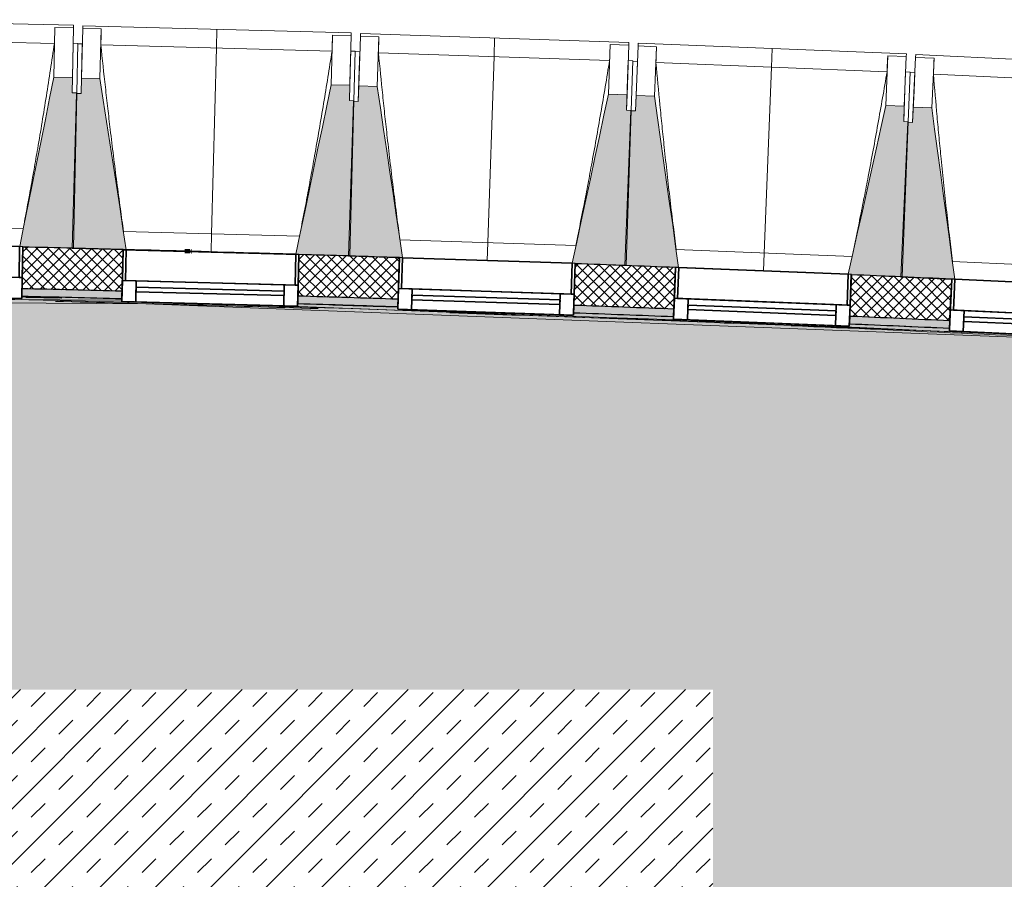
# Model space of a CAD drawing. Header units: centimetres. Extents: x -2631 to 3067, y -3659 to 381.
# Tile 17 of 149: x -1809 to -1490, y -1619 to -1340. Entities that reach past the tile are written whole.
import ezdxf

# ---------------------------------------------------------------- set-up
doc = ezdxf.new("R2010")
doc.units = ezdxf.units.CM
doc.linetypes.add('Tiret', pattern=[0.25, 0.125, -0.125])
for name, color, linetype, lineweight in [('0-1', 7, 'Continuous', 5), ('ANNOTATIONS-2', 7, 'Continuous', 18), ('HACHURE_C-3', 7, 'Continuous', 18), ('MENUISERIES', 7, 'Continuous', 18), ('MENUISERIES-1', 7, 'Continuous', 25), ('MUR', 7, 'Continuous', 25), ('MUR_C', 7, 'Continuous', 25), ('OSSATURE', 7, 'Continuous', 18), ('OSSATURE_C', 7, 'Continuous', 18), ('SERRU', 7, 'Continuous', 18), ('SOL', 7, 'Continuous', 25), ('Z', 7, 'Continuous', 18)]:
    doc.layers.add(name, color=color, linetype=linetype, lineweight=lineweight)
doc.layers.add('A-ANNO-NPLT', color=7, linetype='Continuous', lineweight=25, plot=False)
for name, color, linetype, lineweight, true_color in [('A-GLAZ-GLAS', 7, 'Continuous', 25, 0x5c63b1), ('ANNOTATIONS', 4, 'Tiret', 100, 0x00ffff), ('HACHURE_C-1', 7, 'Continuous', 25, 0xdadada), ('MENUISERIES-2', 7, 'Continuous', 25, 0x5c63b1), ('OSSATURE-1', 7, 'Continuous', 5, 0x787878), ('OSSATURE-2', 5, 'Continuous', 25, 0x0000ff), ('SERRU-traverse-1', 7, 'Continuous', 18, 0xff8000), ('SOL-1', 3, 'Continuous', 5, 0x00ff00)]:
    doc.layers.add(name, color=color, linetype=linetype, lineweight=lineweight, true_color=true_color)

# ---------------------------------------------------------------- blocks, each defined once
blk = doc.blocks.new('XXX_VIDE FENETRE - 550-377501-2021_015_1114_DCE_1_50_Sols')
at = {"layer": 'A-ANNO-NPLT'}
for p, q in [((-28.5, 0), (-28.5, -10)), ((-27.5, 0), (-28.5, 0)), ((-27.5, -10), (-27.5, 0)), ((28.5, 0), (27.5, 0)), ((27.5, 0), (27.5, -10)), ((28.5, -10), (28.5, 0)), ((-28.5, -10), (-27.5, -10)), ((-24, -10), (-28.5, -10)), ((-28.5, -10), (-28.5, -16.75)), ((-24, -16.75), (-24, -10)), ((24, -10), (24, -16.75)), ((28.5, -10), (24, -10)), ((27.5, -10), (28.5, -10)), ((28.5, -16.75), (28.5, -10)), ((-28.5, -16.75), (-24, -16.75)), ((24, -16.75), (28.5, -16.75))]:
    blk.add_line(p, q, dxfattribs=at)
at = {"layer": 'A-GLAZ-GLAS'}
for p, q in [((24, -12), (-24, -12)), ((-24, -12), (-24, -13.5)), ((24, -13.5), (24, -12)), ((-24, -13.5), (24, -13.5))]:
    blk.add_line(p, q, dxfattribs=at)
at = {"layer": 'MENUISERIES-1'}
for p, q in [((-28.5, 0), (28.5, 0)), ((-28.5, -10), (-28.5, 0)), ((-27.5, 0), (-27.5, -10)), ((27.5, 0), (-27.5, 0)), ((27.5, -10), (27.5, 0)), ((28.5, 0), (28.5, -10)), ((28.5, -10), (-28.5, -10)), ((-28.5, -16.75), (-28.5, -10)), ((-28.5, -10), (28.5, -10)), ((-27.5, -10), (27.5, -10)), ((-24, -10), (-24, -16.75)), ((24, -10), (-24, -10)), ((24, -16.75), (24, -10)), ((28.5, -10), (28.5, -16.75)), ((28.5, -16.75), (-28.5, -16.75)), ((-24, -16.75), (24, -16.75))]:
    blk.add_line(p, q, dxfattribs=at)
at = {"layer": 'MENUISERIES-2'}
for p, q in [((-24, -13.5), (-24, -12)), ((-24, -12), (24, -12)), ((24, -12), (24, -13.5)), ((24, -13.5), (-24, -13.5))]:
    blk.add_line(p, q, dxfattribs=at)
blk = doc.blocks.new('XXX_VIDE FENETRE - 550-V9-2021_015_1114_DCE_1_50_Sols')
at = {"layer": 'A-ANNO-NPLT'}
for p, q in [((-28.5, 0), (-28.5, -10)), ((-27.5, 0), (-28.5, 0)), ((-27.5, -10), (-27.5, 0)), ((28.5, 0), (27.5, 0)), ((27.5, 0), (27.5, -10)), ((28.5, -10), (28.5, 0)), ((-28.5, -10), (-27.5, -10)), ((-24, -10), (-28.5, -10)), ((-28.5, -10), (-28.5, -16.75)), ((-24, -16.75), (-24, -10)), ((24, -10), (24, -16.75)), ((28.5, -10), (24, -10)), ((27.5, -10), (28.5, -10)), ((28.5, -16.75), (28.5, -10)), ((-28.5, -16.75), (-24, -16.75)), ((24, -16.75), (28.5, -16.75))]:
    blk.add_line(p, q, dxfattribs=at)
at = {"layer": 'A-GLAZ-GLAS'}
for p, q in [((24, -12), (-24, -12)), ((-24, -12), (-24, -13.5)), ((24, -13.5), (24, -12)), ((-24, -13.5), (24, -13.5))]:
    blk.add_line(p, q, dxfattribs=at)
at = {"layer": 'MENUISERIES-1'}
for p, q in [((-27.51, 0), (27.51, 0)), ((-27.5, 0), (-27.5, -10)), ((27.5, 0), (-27.5, 0)), ((27.5, -10), (27.5, 0)), ((-28.5, -10), (-28.5, -0.07)), ((28.5, -0.07), (28.5, -10)), ((28.5, -10), (-28.5, -10)), ((-28.5, -16.75), (-28.5, -10)), ((-28.5, -10), (28.5, -10)), ((-27.5, -10), (27.5, -10)), ((-24, -10), (-24, -16.75)), ((24, -10), (-24, -10)), ((24, -16.75), (24, -10)), ((28.5, -10), (28.5, -16.75)), ((28.5, -16.75), (-28.5, -16.75)), ((-24, -16.75), (24, -16.75))]:
    blk.add_line(p, q, dxfattribs=at)
at = {"layer": 'MENUISERIES-2'}
for p, q in [((-24, -13.5), (-24, -12)), ((-24, -12), (24, -12)), ((24, -12), (24, -13.5)), ((24, -13.5), (-24, -13.5))]:
    blk.add_line(p, q, dxfattribs=at)
blk = doc.blocks.new('Garde-corps - Garde-corps-505471-2021_015_1114_DCE_1_50_Sols')
at = {"layer": 'SERRU-traverse-1'}
h = blk.add_hatch(color=256, dxfattribs=at)
h.paths.add_polyline_path([(-1439.94, -1443.65), (-1439.61, -1443.36), (-1450.51, -1442.85), (-1450.52, -1443.16), (-1440.16, -1443.64)])
h.paths.add_polyline_path([(-1507.46, -1440.55), (-1507.48, -1440.18), (-1539.88, -1438.69), (-1539.88, -1439.06), (-1507.48, -1440.55)])
h.paths.add_polyline_path([(-1596.84, -1436.73), (-1596.86, -1436.41), (-1629.27, -1435.12), (-1629.27, -1435.54), (-1596.86, -1436.73)])
h.paths.add_polyline_path([(-1686.25, -1433.56), (-1686.26, -1433.21), (-1718.68, -1432.18), (-1718.68, -1432.53), (-1686.26, -1433.56)])
h.paths.add_polyline_path([(-1775.67, -1430.94), (-1775.68, -1430.6), (-1808.12, -1429.8), (-1808.11, -1430.07), (-1791.07, -1430.51), (-1775.68, -1430.93)])
h.paths.add_polyline_path([(-1865.11, -1428.91), (-1865.11, -1428.56), (-1897.56, -1427.97), (-1897.56, -1428.31), (-1865.11, -1428.91)])
h.paths.add_polyline_path([(-2317.96, -1427.43), (-2312.39, -1427.34), (-2312.43, -1427.08), (-2318.21, -1427.19), (-2317.97, -1427.42)])
h.paths.add_polyline_path([(-1954.56, -1427.39), (-1954.56, -1427.1), (-1987.01, -1426.73), (-1986.97, -1427.08), (-1954.56, -1427.39)])
h.paths.add_polyline_path([(-2255.4, -1426.87), (-2222.94, -1426.58), (-2222.98, -1426.18), (-2255.4, -1426.51), (-2255.4, -1426.82)])
h.paths.add_polyline_path([(-2044.01, -1426.59), (-2044.02, -1426.21), (-2076.48, -1426.08), (-2076.47, -1426.42), (-2044.02, -1426.59)])
h.paths.add_polyline_path([(-2133.48, -1426.32), (-2133.48, -1425.91), (-2165.94, -1426), (-2165.93, -1426.31), (-2160.66, -1426.31)])
h.paths.add_polyline_path([(-2074.47, -1426.21), (-2074.47, -1426.21), (-2074.12, -1426.21)])
for points in [[(-1440.71, -1444.32), (-1439.94, -1443.65), (-1450.53, -1443.21), (-1450.54, -1443.46), (-1507.48, -1440.84), (-1507.48, -1440.55), (-1539.89, -1439.07), (-1539.9, -1439.31), (-1596.86, -1437.06), (-1596.86, -1436.73), (-1629.28, -1435.54), (-1629.29, -1435.74), (-1686.26, -1433.86), (-1686.26, -1433.56), (-1718.69, -1432.53), (-1718.7, -1432.82), (-1775.68, -1431.32), (-1775.68, -1430.93), (-1808.12, -1430.07), (-1808.13, -1430.34), (-1865.11, -1429.2), (-1865.11, -1428.91), (-1897.56, -1428.32), (-1897.57, -1428.51), (-1954.56, -1427.75), (-1954.56, -1427.4), (-1987.02, -1427.08), (-1987.02, -1427.27), (-2044.02, -1426.84), (-2044.02, -1426.59), (-2076.48, -1426.42), (-2076.48, -1426.61), (-2133.48, -1426.59), (-2133.48, -1426.32), (-2165.94, -1426.37), (-2165.93, -1426.53), (-2222.93, -1426.85), (-2222.98, -1426.58), (-2255.4, -1426.87), (-2255.39, -1427.03), (-2312.39, -1427.7), (-2312.39, -1427.38), (-2317.96, -1427.43), (-2317.24, -1428.14), (-2189.4, -1427.02), (-2061.79, -1427.09), (-1935.69, -1428.32), (-1809.94, -1430.7), (-1686.23, -1434.16), (-1560.01, -1438.85), (-1440.9, -1444.31)], [(-1440.9, -1444.49), (-1440.71, -1444.32), (-1568.35, -1438.49), (-1695.9, -1433.85), (-1817.84, -1430.5), (-1945.91, -1428.17), (-2067.89, -1427.05), (-2197.82, -1427.07), (-2317.24, -1428.14), (-2317.06, -1428.31), (-2232.28, -1427.49), (-2189.4, -1427.19), (-2096.68, -1427.19), (-2066.65, -1427.22), (-2009.62, -1427.71), (-1938.05, -1428.45), (-1840.01, -1430.25), (-1810.18, -1430.87), (-1708.09, -1433.65), (-1681.76, -1434.48), (-1640.19, -1436), (-1553.65, -1439.3), (-1506.55, -1441.45), (-1440.91, -1444.49)]]:
    blk.add_hatch(color=256, dxfattribs=at).paths.add_polyline_path(points)
h = blk.add_hatch(color=256, dxfattribs=at)
h.paths.add_polyline_path([(-1441.07, -1444.64), (-1440.9, -1444.49), (-1566.1, -1438.75), (-1698.84, -1433.93), (-1745.79, -1432.59), (-1816.26, -1430.7), (-1917.98, -1428.81), (-1947.76, -1428.32), (-2017, -1427.64), (-2051.06, -1427.34), (-2074.47, -1427.21), (-2160.66, -1427.18), (-2197.82, -1427.24), (-2259.89, -1427.73), (-2317.02, -1428.35), (-2316.89, -1428.47), (-2202.66, -1427.45), (-2129.16, -1427.37), (-2074.47, -1427.43), (-2035.35, -1427.68), (-1935.96, -1428.66), (-1829.99, -1430.63), (-1785.89, -1431.7), (-1700.94, -1434.1), (-1656.58, -1435.59), (-1568.6, -1438.85), (-1549.76, -1439.66), (-1441.07, -1444.64)])
h.paths.add_polyline_path([(-1557.27, -1439.24), (-1557.27, -1439.24), (-1567.22, -1438.85)])
h.paths.add_polyline_path([(-1655.53, -1435.42), (-1655.57, -1435.42), (-1657.75, -1435.34)])
for p, q in [((-2297.44, -1427.57), (-1775.67, -1430.94)), ((-1806.78, -1430.04), (-1795.19, -1430.32)), ((-1726.59, -1432.62), (-1480.29, -1442.09)), ((-1539.88, -1438.67), (-1537.5, -1438.77)), ((-1537.5, -1438.77), (-1539.88, -1438.67))]:
    blk.add_line(p, q, dxfattribs=at)
at = {"layer": 'SERRU-traverse-1', "flags": 128}
blk.add_lwpolyline([(-2316.89, -1428.47), (-1767.86, -1432.07), (-1441.07, -1444.64)], dxfattribs=at)
at = {"layer": 'SERRU-traverse-1'}
for radius, start, end in [(13727.3, 87.112212, 90.771971), (13728.31, 88.51142, 88.646908), (13728.31, 88.51142, 88.646908), (13726.96, 88.245826, 88.601253), (13728.31, 88.138038, 88.273526), (13728.31, 88.138038, 88.273526), (13726.96, 87.683989, 88.067454), (13728.31, 87.764656, 87.900145), (13728.31, 87.764656, 87.900145), (13727.12, 87.626606, 87.86658), (13728.31, 87.391274, 87.51368), (13728.31, 87.391274, 87.51368), (13726.96, 87.113668, 87.605372)]:
    blk.add_arc((-2132.29, -15154.19), radius, start, end, dxfattribs=at)
blk = doc.blocks.new('B02_ARC_rvt-1-2021_015_1114_DCE_1_50_Sols')
at = {"layer": 'HACHURE_C-1'}
h = blk.add_hatch(color=256, dxfattribs=at)
h.paths.add_polyline_path([(-261.58, -1553.93), (-261.24, -1551.46), (-292.42, -1547.2), (-292.75, -1549.68), (-264.3, -1553.56)])
h.paths.add_polyline_path([(-349.25, -1542.16), (-348.92, -1539.68), (-381.13, -1535.5), (-381.44, -1537.98), (-349.34, -1542.15)])
h.paths.add_polyline_path([(-437.99, -1530.83), (-437.68, -1528.35), (-450.05, -1526.82), (-450.34, -1529.3), (-438.08, -1530.82)])
h.paths.add_polyline_path([(-457.29, -1528.44), (-457, -1525.96), (-469.83, -1524.39), (-470.11, -1526.87), (-457.91, -1528.37)])
h.paths.add_polyline_path([(-526.7, -1520.09), (-526.43, -1517.61), (-558.78, -1513.84), (-559.05, -1516.32), (-526.81, -1520.08)])
h.paths.add_polyline_path([(-615.69, -1509.91), (-615.41, -1507.42), (-647.7, -1503.87), (-647.96, -1506.36), (-615.77, -1509.9)])
h.paths.add_polyline_path([(-704.64, -1500.31), (-704.38, -1497.83), (-736.69, -1494.49), (-736.93, -1496.97), (-704.72, -1500.3)])
h.paths.add_polyline_path([(-793.65, -1491.3), (-793.4, -1488.81), (-825.64, -1485.69), (-825.85, -1488.18), (-793.72, -1491.29)])
h.paths.add_polyline_path([(-882.61, -1482.87), (-882.4, -1480.38), (-914.83, -1477.46), (-915.04, -1479.95), (-882.69, -1482.87)])
h.paths.add_polyline_path([(-971.83, -1475.01), (-971.62, -1472.52), (-984.73, -1471.42), (-984.98, -1473.9), (-971.89, -1475.01)])
h.paths.add_polyline_path([(-991.95, -1473.32), (-991.71, -1470.83), (-1003.99, -1469.81), (-1004.18, -1472.31), (-992.58, -1473.27)])
h.paths.add_polyline_path([(-1061, -1467.74), (-1060.8, -1465.25), (-1093.19, -1462.75), (-1093.33, -1465.25), (-1061.06, -1467.74)])
h.paths.add_polyline_path([(-1150.21, -1461.05), (-1150.03, -1458.56), (-1182.34, -1456.28), (-1182.49, -1458.77), (-1150.27, -1461.05)])
h.paths.add_polyline_path([(-1239.36, -1454.95), (-1239.22, -1452.45), (-1271.72, -1450.37), (-1271.86, -1452.87), (-1239.42, -1454.94)])
h.paths.add_polyline_path([(-1328.76, -1449.41), (-1328.61, -1446.92), (-1361.04, -1445.05), (-1361.17, -1447.55), (-1328.8, -1449.41)])
h.paths.add_polyline_path([(-1418.09, -1444.47), (-1417.96, -1441.97), (-1431.16, -1441.29), (-1431.37, -1443.78), (-1418.13, -1444.47)])
h.paths.add_polyline_path([(-1438.36, -1443.43), (-1438.16, -1440.93), (-1450.39, -1440.32), (-1450.51, -1442.82), (-1438.99, -1443.39)])
h.paths.add_polyline_path([(-1507.44, -1440.1), (-1507.33, -1437.61), (-1539.78, -1436.17), (-1539.88, -1438.67), (-1507.48, -1440.1)])
h.paths.add_polyline_path([(-1596.83, -1436.32), (-1596.73, -1433.83), (-1629.19, -1432.6), (-1629.27, -1435.1), (-1596.86, -1436.32)])
h.paths.add_polyline_path([(-1686.23, -1433.13), (-1686.15, -1430.63), (-1718.62, -1429.61), (-1718.68, -1432.11), (-1686.26, -1433.12)])
h.paths.add_polyline_path([(-1775.66, -1430.51), (-1775.59, -1428.01), (-1808.06, -1427.21), (-1808.11, -1429.71), (-1775.68, -1430.51)])
h.paths.add_polyline_path([(-1865.1, -1428.48), (-1865.05, -1425.98), (-1897.53, -1425.38), (-1897.56, -1427.88), (-1865.11, -1428.48)])
h.paths.add_polyline_path([(-2320.77, -1427.17), (-2312.4, -1427.06), (-2312.47, -1424.56), (-2320.8, -1424.67), (-2320.77, -1427.15)])
h.paths.add_polyline_path([(-1954.55, -1427.03), (-1954.56, -1424.53), (-1987, -1424.15), (-1986.97, -1426.65), (-1954.56, -1427.03)])
h.paths.add_polyline_path([(-2255.4, -1426.43), (-2222.94, -1426.18), (-2222.98, -1423.68), (-2255.43, -1423.93)])
h.paths.add_polyline_path([(-2044.01, -1426.16), (-2044.02, -1423.66), (-2076.47, -1423.49), (-2076.47, -1425.99), (-2044.02, -1426.16)])
h.paths.add_polyline_path([(-2165.94, -1425.92), (-2133.48, -1425.88), (-2133.48, -1423.38), (-2165.95, -1423.42)])
at = {"layer": 'HACHURE_C-3'}
h = blk.add_hatch(dxfattribs=at)
h.set_pattern_fill('FP_1', color=256, style=0, pattern_type=2)
h.set_pattern_definition([(45, (0, 0), (-1.767767, 1.767767), []), (135, (0, 0), (-1.767767, -1.767767), [])])
h.paths.add_polyline_path([(-261.24, -1551.46), (-259.46, -1538.12), (-290.66, -1533.82), (-292.42, -1547.2), (-264.3, -1551.04)])
h.paths.add_polyline_path([(-348.92, -1539.68), (-347.16, -1526.3), (-379.46, -1522.11), (-381.13, -1535.5), (-349.34, -1539.63)])
h.paths.add_polyline_path([(-437.68, -1528.35), (-436.01, -1514.95), (-468.33, -1510.97), (-469.83, -1524.39), (-438.08, -1528.3)])
h.paths.add_polyline_path([(-526.43, -1517.61), (-524.93, -1504.19), (-557.28, -1500.42), (-558.78, -1513.84), (-526.81, -1517.56)])
h.paths.add_polyline_path([(-615.41, -1507.42), (-613.92, -1494), (-646.29, -1490.44), (-647.7, -1503.87), (-615.77, -1507.38)])
h.paths.add_polyline_path([(-704.38, -1497.83), (-703.01, -1484.39), (-735.36, -1481.05), (-736.69, -1494.49), (-704.72, -1497.79)])
h.paths.add_polyline_path([(-793.4, -1488.81), (-792.11, -1475.37), (-824.5, -1472.24), (-825.64, -1485.69), (-793.72, -1488.78)])
h.paths.add_polyline_path([(-882.4, -1480.38), (-881.25, -1466.93), (-913.69, -1464.01), (-914.83, -1477.46), (-882.69, -1480.36)])
h.paths.add_polyline_path([(-971.62, -1472.52), (-970.49, -1459.07), (-1002.93, -1456.36), (-1003.99, -1469.81), (-971.89, -1472.5)])
h.paths.add_polyline_path([(-1060.8, -1465.25), (-1059.77, -1451.79), (-1092.22, -1449.29), (-1093.19, -1462.75), (-1061.06, -1465.23)])
h.paths.add_polyline_path([(-1150.03, -1458.56), (-1149.09, -1445.09), (-1181.55, -1442.8), (-1182.34, -1456.28), (-1150.27, -1458.54)])
h.paths.add_polyline_path([(-1239.22, -1452.45), (-1238.42, -1438.97), (-1270.92, -1436.89), (-1271.72, -1450.37), (-1239.42, -1452.44)])
h.paths.add_polyline_path([(-1328.61, -1446.92), (-1327.82, -1433.44), (-1360.33, -1431.57), (-1361.04, -1445.05), (-1328.8, -1446.91)])
h.paths.add_polyline_path([(-1417.96, -1441.97), (-1417.25, -1428.49), (-1449.77, -1426.83), (-1450.39, -1440.32), (-1418.13, -1441.96)])
h.paths.add_polyline_path([(-1507.33, -1437.61), (-1506.71, -1424.12), (-1539.25, -1422.68), (-1539.78, -1436.17), (-1507.48, -1437.6)])
h.paths.add_polyline_path([(-1596.73, -1433.83), (-1596.2, -1420.34), (-1628.74, -1419.1), (-1629.19, -1432.6), (-1596.86, -1433.82)])
h.paths.add_polyline_path([(-1686.15, -1430.63), (-1685.71, -1417.13), (-1718.26, -1416.11), (-1718.62, -1429.61), (-1686.26, -1430.62)])
h.paths.add_polyline_path([(-1775.59, -1428.01), (-1775.24, -1414.52), (-1807.8, -1413.71), (-1808.06, -1427.21), (-1775.68, -1428.01)])
h.paths.add_polyline_path([(-1865.05, -1425.98), (-1864.78, -1412.48), (-1897.34, -1411.89), (-1897.48, -1425.39), (-1865.11, -1425.98)])
h.paths.add_polyline_path([(-2334.3, -1424.86), (-2312.43, -1424.56), (-2312.6, -1411.06), (-2334.51, -1411.36), (-2334.3, -1424.77)])
h.paths.add_polyline_path([(-1954.52, -1424.53), (-1954.34, -1411.03), (-1986.9, -1410.65), (-1986.97, -1424.15), (-1954.56, -1424.53)])
h.paths.add_polyline_path([(-2255.43, -1423.93), (-2222.95, -1423.68), (-2223.04, -1410.18), (-2255.6, -1410.43), (-2255.43, -1423.79)])
h.paths.add_polyline_path([(-2043.99, -1423.66), (-2043.9, -1410.16), (-2076.47, -1409.99), (-2076.47, -1423.49), (-2044.02, -1423.66)])
h.paths.add_polyline_path([(-2165.95, -1423.42), (-2133.47, -1423.38), (-2133.47, -1409.88), (-2166.04, -1409.92), (-2165.95, -1423.39)])
at = {"layer": 'SOL-1'}
h = blk.add_hatch(color=256, dxfattribs=at)
h.paths.add_polyline_path([(-1510.39, -2049.44), (-1510.39, -2049.44), (-1509.87, -2043.77), (-1509.42, -2043.79), (-1509.07, -2039.52), (-1504.93, -2039.86), (-1504.92, -2039.71), (-1508.91, -2039.38), (-1501.93, -1955.28), (-1502.83, -1955.19), (-1502.4, -1950.01), (-1501.5, -1950.08), (-1501.22, -1946.7), (-1497.23, -1947.03), (-1497.23, -1946.78), (-1501.35, -1946.42), (-1500.99, -1942.16), (-1501.49, -1942.11), (-1499.31, -1916.35), (-1480.33, -1917.87), (-1441.07, -1444.64), (-1558.75, -1439.25), (-1593.81, -1437.89), (-1681.76, -1434.72), (-1723.66, -1433.42), (-1809.33, -1431.11), (-1844.6, -1430.34), (-1941.64, -1428.56), (-2059.97, -1427.5), (-2084.9, -1427.38), (-2170.43, -1427.39), (-2209.88, -1427.52), (-2316.89, -1428.47), (-2307.57, -2036.4), (-2238.94, -2035.66), (-2210.26, -2035.4), (-2184.17, -2035.25), (-2119.74, -2035.14), (-2069.52, -2035.21), (-2015.77, -2035.53), (-1953.63, -2036.18), (-1930.8, -2036.51), (-1850.74, -2037.91), (-1787.14, -2039.43), (-1728.9, -2041.04), (-1659.59, -2043.35), (-1614.74, -2044.97), (-1580.92, -2046.38), (-1510.39, -2049.44)])
h.paths.add_polyline_path([(-1580.91, -2047.44), (-1580.92, -2047.42), (-1603.71, -2046.46), (-1593.49, -2046.89), (-1580.92, -2047.44)])
h.paths.add_polyline_path([(-1675.84, -2043.8), (-1675.83, -2043.8), (-1695.2, -2043.15), (-1680.59, -2043.64), (-1677.89, -2043.73)])
h.paths.add_polyline_path([(-1766.64, -2041.01), (-1781.26, -2040.61), (-1770.16, -2040.91)])
h.paths.add_polyline_path([(-1510.06, -2040.05), (-1510.74, -2039.62), (-1510.82, -2039.46), (-1510.81, -2038.92), (-1510.67, -2038.56), (-1510.42, -2038.43), (-1509.85, -2038.28), (-1509.16, -2038.75), (-1509.16, -2038.94), (-1509.16, -2039.34), (-1509.32, -2039.72), (-1509.64, -2039.86), (-1510.06, -2040.05)])
h.paths.add_polyline_path([(-1858.92, -2038.81), (-1870.06, -2038.59), (-1858.96, -2038.81)])
h.paths.add_polyline_path([(-1943.02, -2037.41), (-1943.02, -2037.39), (-1943.02, -2037.41)])
h.paths.add_polyline_path([(-2033.49, -2036.49), (-2033.49, -2036.46), (-2049.95, -2036.35), (-2040.04, -2036.43), (-2033.49, -2036.49)])
h.paths.add_polyline_path([(-1507.42, -1964.24), (-1509.63, -1964.06), (-1508.5, -1951), (-1508.1, -1951.07), (-1508.07, -1951.04), (-1502.57, -1951.49), (-1502.82, -1953.83), (-1506.53, -1953.52), (-1507.42, -1964.23)])
h.paths.add_polyline_path([(-2067.14, -1917.12), (-2184.08, -1917.12), (-2184.08, -1557.12), (-1584.08, -1557.12), (-1584.08, -1917.12), (-1985.94, -1917.12)])
h.paths.add_polyline_path([(-1442.34, -1445.75), (-1442.34, -1445.75), (-1441.78, -1445.26)])
h.paths.add_polyline_path([(-1686.24, -1433.21), (-1686.26, -1433.14), (-1691.18, -1432.97), (-1700.94, -1432.73), (-1686.26, -1433.21)])
h.paths.add_polyline_path([(-1954.56, -1427.4), (-1954.56, -1427.39), (-1954.56, -1427.4)])
h.paths.add_polyline_path([(-1954.55, -1427.1), (-1954.56, -1427.08), (-1954.56, -1427.1)])
h.paths.add_polyline_path([(-2050.4, -1426.19), (-2067.67, -1426.03), (-2074.12, -1426.09), (-2056.72, -1426.16)])
at = {"layer": 'ANNOTATIONS'}
blk.add_line((-1755.24, -1415.05), (-1753.08, -1415.11), dxfattribs=at)
at = {"layer": 'MUR'}
for p, q in [((-1808.11, -1429.71), (-1807.8, -1413.71)), ((-1775.24, -1414.56), (-1775.66, -1430.51)), ((-1718.68, -1432.11), (-1718.26, -1416.11)), ((-1685.71, -1417.19), (-1686.23, -1433.13)), ((-1629.27, -1435.1), (-1628.74, -1419.1)), ((-1596.2, -1420.39), (-1596.83, -1436.32)), ((-1539.88, -1438.67), (-1539.25, -1422.68)), ((-1506.71, -1424.18), (-1507.44, -1440.1))]:
    blk.add_line(p, q, dxfattribs=at)
blk.add_arc((-2132.29, -15154.19), 13744.31, 88.327609, 88.50726, dxfattribs=at)
at = {"layer": 'MUR_C'}
for p, q in [((-1807.8, -1413.71), (-1808.11, -1429.71)), ((-1775.66, -1430.51), (-1775.24, -1414.52)), ((-1718.26, -1416.11), (-1718.68, -1432.11)), ((-1686.23, -1433.13), (-1685.71, -1417.13)), ((-1628.74, -1419.1), (-1629.27, -1435.1)), ((-1596.83, -1436.32), (-1596.2, -1420.34)), ((-1539.25, -1422.68), (-1539.88, -1438.67)), ((-1507.44, -1440.1), (-1506.71, -1424.12))]:
    blk.add_line(p, q, dxfattribs=at)
for radius, start, end in [(13744.31, 88.511392, 88.647158), (13744.31, 88.138011, 88.273776), (13744.31, 87.764629, 87.900395), (13744.31, 87.391247, 87.527013), (13730.81, 88.511416, 88.646948), (13730.81, 88.138034, 88.273566), (13728.31, 88.51142, 88.646909), (13728.31, 88.138038, 88.273527), (13730.81, 87.764652, 87.900184), (13728.31, 87.764656, 87.900145), (13728.31, 87.391274, 87.526763), (13730.81, 87.39127, 87.526802)]:
    blk.add_arc((-2132.29, -15154.19), radius, start, end, dxfattribs=at)
at = {"layer": 'SOL'}
for p, q in [((-1808.11, -1429.71), (-1795.12, -1430.02)), ((-1795.12, -1430.02), (-1808.11, -1429.71)), ((-1808.11, -1429.71), (-1795.12, -1430.02)), ((-1795.12, -1430.02), (-1808.11, -1429.71)), ((-1707.26, -1432.46), (-1690.96, -1432.97)), ((-1690.96, -1432.97), (-1707.26, -1432.46)), ((-1707.26, -1432.46), (-1690.96, -1432.97)), ((-1690.96, -1432.97), (-1707.26, -1432.46)), ((-1690.14, -1433), (-1686.23, -1433.13)), ((-1686.23, -1433.13), (-1690.14, -1433)), ((-1690.14, -1433), (-1686.23, -1433.13)), ((-1686.23, -1433.13), (-1690.14, -1433))]:
    blk.add_line(p, q, dxfattribs=at)
at = {"layer": 'MENUISERIES'}
for name, p, rotation in [('XXX_VIDE FENETRE - 550-V9-2021_015_1114_DCE_1_50_Sols', (-1836.29, -1413.02), 358.8606716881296), ('XXX_VIDE FENETRE - 550-377501-2021_015_1114_DCE_1_50_Sols', (-1746.75, -1415.33), 358.4876053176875), ('XXX_VIDE FENETRE - 550-V9-2021_015_1114_DCE_1_50_Sols', (-1657.22, -1418.06), 358.1145389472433), ('XXX_VIDE FENETRE - 550-V9-2021_015_1114_DCE_1_50_Sols', (-1567.72, -1421.45), 357.7414725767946), ('XXX_VIDE FENETRE - 550-V9-2021_015_1114_DCE_1_50_Sols', (-1478.24, -1425.42), 357.3684062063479)]:
    blk.add_blockref(name, p, dxfattribs=dict(at, rotation=rotation))
at = {"layer": 'SERRU'}
blk.add_blockref('Garde-corps - Garde-corps-505471-2021_015_1114_DCE_1_50_Sols', (0, 0), dxfattribs=at)
blk = doc.blocks.new('20_MUR PREFA_01 - Type 1-3119337-2021_015_1114_DCE_1_50_Sols')
at = {"layer": 'Z'}
for p, q in [((0, 72.21), (0, 66.14)), ((0, 66.14), (0, 5.85)), ((0, 0.07), (0, 5.85))]:
    blk.add_line(p, q, dxfattribs=at)
blk = doc.blocks.new('B02_DC_STR_rvt-1-2021_015_1114_DCE_1_50_Sols')
at = {"layer": 'OSSATURE-1'}
for points in [[(-1791.3, -1413.99), (-1790.3, -1363.77), (-1791.8, -1363.74), (-1791.7, -1358.75), (-1797.7, -1358.63), (-1808.78, -1413.57), (-1807.79, -1413.59), (-1807.79, -1413.66), (-1803.25, -1413.75)], [(-1774.24, -1414.59), (-1782.78, -1359.12), (-1788.78, -1358.97), (-1788.91, -1363.96), (-1790.41, -1363.92), (-1791.73, -1414.13), (-1774.24, -1414.59)], [(-1701.76, -1416.5), (-1700.44, -1366.3), (-1701.94, -1366.26), (-1701.81, -1361.26), (-1707.8, -1361.1), (-1719.26, -1416.04), (-1713.53, -1416.19)], [(-1685.71, -1417.19), (-1685.71, -1417.12), (-1684.73, -1417.12), (-1692.89, -1361.7), (-1698.88, -1361.5), (-1699.05, -1366.5), (-1700.55, -1366.45), (-1702.2, -1416.64), (-1685.73, -1417.19)], [(-1612.25, -1419.61), (-1610.6, -1369.41), (-1612.1, -1369.36), (-1611.93, -1364.36), (-1617.93, -1364.17), (-1629.73, -1418.96), (-1628.74, -1418.99), (-1628.74, -1419.06), (-1614.74, -1419.52)], [(-1596.2, -1420.39), (-1596.18, -1420.32), (-1595.22, -1420.32), (-1603.02, -1364.86), (-1609.01, -1364.62), (-1609.21, -1369.62), (-1610.71, -1369.56), (-1612.69, -1419.74), (-1596.59, -1420.38)], [(-1522.76, -1423.29), (-1520.78, -1373.11), (-1522.28, -1373.05), (-1522.08, -1368.05), (-1528.07, -1367.81), (-1540.23, -1422.53), (-1539.24, -1422.57), (-1539.24, -1422.64), (-1528.54, -1423.06)], [(-1506.71, -1424.18), (-1506.71, -1424.11), (-1505.73, -1424.11), (-1513.17, -1368.6), (-1519.16, -1368.33), (-1519.39, -1373.32), (-1520.89, -1373.25), (-1523.19, -1423.42), (-1507.17, -1424.16)]]:
    blk.add_hatch(color=256, dxfattribs=at).paths.add_polyline_path(points)
at = {"layer": 'OSSATURE'}
for p, q in [((-1791.36, -1341.77), (-1878.34, -1340.04)), ((-1797.38, -1342.55), (-1797.7, -1358.63)), ((-1797.38, -1342.55), (-1791.38, -1342.67)), ((-1797.38, -1342.58), (-1797.38, -1342.55)), ((-1791.38, -1342.67), (-1791.7, -1358.75)), ((-1791.36, -1341.77), (-1791.38, -1342.7)), ((-1788.78, -1358.97), (-1788.35, -1342.89)), ((-1788.35, -1342.92), (-1788.33, -1341.99)), ((-1788.35, -1342.89), (-1782.35, -1343.05)), ((-1701.36, -1344.29), (-1788.33, -1341.99)), ((-1782.78, -1359.12), (-1782.35, -1343.05)), ((-1782.35, -1343.05), (-1782.35, -1343.08)), ((-1797.51, -1347.71), (-1872.44, -1346.22)), ((-1707.38, -1345.03), (-1707.8, -1361.1)), ((-1707.38, -1345.03), (-1701.38, -1345.19)), ((-1707.38, -1345.06), (-1707.38, -1345.03)), ((-1701.38, -1345.19), (-1701.81, -1361.26)), ((-1701.36, -1344.29), (-1701.38, -1345.22)), ((-1698.88, -1361.5), (-1698.36, -1345.43)), ((-1698.36, -1345.46), (-1698.33, -1344.53)), ((-1698.36, -1345.43), (-1692.36, -1345.63)), ((-1611.37, -1347.39), (-1698.33, -1344.53)), ((-1692.89, -1361.7), (-1692.36, -1345.63)), ((-1692.36, -1345.63), (-1692.36, -1345.66)), ((-1791.48, -1347.67), (-1791.59, -1353.47)), ((-1789.98, -1347.7), (-1791.48, -1347.67)), ((-1789.98, -1347.7), (-1790.3, -1363.77)), ((-1788.48, -1347.89), (-1789.98, -1347.85)), ((-1788.64, -1353.69), (-1788.48, -1347.89)), ((-1707.54, -1350.19), (-1782.47, -1348.21)), ((-1617.4, -1348.1), (-1617.93, -1364.17)), ((-1617.4, -1348.1), (-1611.4, -1348.29)), ((-1617.4, -1348.12), (-1617.4, -1348.1)), ((-1611.4, -1348.29), (-1611.93, -1364.36)), ((-1611.37, -1347.39), (-1611.4, -1348.32)), ((-1609.01, -1364.62), (-1608.38, -1348.56)), ((-1608.38, -1348.58), (-1608.34, -1347.65)), ((-1608.38, -1348.56), (-1602.38, -1348.79)), ((-1521.41, -1351.08), (-1608.34, -1347.65)), ((-1603.02, -1364.86), (-1602.38, -1348.79)), ((-1602.38, -1348.79), (-1602.38, -1348.82)), ((-1701.51, -1350.19), (-1701.67, -1355.99)), ((-1700.01, -1350.23), (-1701.51, -1350.19)), ((-1700.01, -1350.23), (-1700.44, -1366.3)), ((-1698.52, -1350.43), (-1700.02, -1350.38)), ((-1698.71, -1356.23), (-1698.52, -1350.43)), ((-1617.59, -1353.25), (-1692.5, -1350.79)), ((-1527.44, -1351.75), (-1528.07, -1367.81)), ((-1527.45, -1351.77), (-1527.44, -1351.75)), ((-1527.44, -1351.75), (-1521.45, -1351.99)), ((-1521.45, -1351.99), (-1522.08, -1368.05)), ((-1521.41, -1351.08), (-1521.45, -1352.01)), ((-1519.16, -1368.33), (-1518.42, -1352.27)), ((-1518.42, -1352.29), (-1518.38, -1351.36)), ((-1518.42, -1352.27), (-1512.43, -1352.54)), ((-1431.47, -1355.36), (-1518.38, -1351.36)), ((-1513.17, -1368.6), (-1512.43, -1352.54)), ((-1512.43, -1352.54), (-1512.43, -1352.57)), ((-1791.59, -1353.47), (-1791.8, -1363.74)), ((-1788.91, -1363.96), (-1788.64, -1353.69)), ((-1701.67, -1355.99), (-1701.94, -1366.26)), ((-1699.05, -1366.5), (-1698.71, -1356.23)), ((-1611.57, -1353.29), (-1611.76, -1359.09)), ((-1610.07, -1353.34), (-1611.57, -1353.29)), ((-1610.07, -1353.34), (-1610.6, -1369.41)), ((-1608.58, -1353.55), (-1610.07, -1353.49)), ((-1608.8, -1359.35), (-1608.58, -1353.55)), ((-1527.67, -1356.9), (-1602.56, -1353.95)), ((-1611.76, -1359.09), (-1612.1, -1369.36)), ((-1609.21, -1369.62), (-1608.8, -1359.35)), ((-1521.64, -1356.98), (-1521.87, -1362.78)), ((-1520.14, -1357.04), (-1521.64, -1356.98)), ((-1520.14, -1357.04), (-1520.78, -1373.11)), ((-1518.65, -1357.26), (-1520.15, -1357.19)), ((-1518.92, -1363.06), (-1518.65, -1357.26)), ((-1437.77, -1361.14), (-1512.64, -1357.7)), ((-1521.87, -1362.78), (-1522.28, -1373.05)), ((-1519.39, -1373.32), (-1518.92, -1363.06)), ((-1864.69, -1406.68), (-1807.65, -1407.81)), ((-1775.11, -1408.72), (-1718.08, -1410.22)), ((-1685.54, -1411.34), (-1628.52, -1413.22)), ((-1719.24, -1415.97), (-1774.25, -1414.52)), ((-1595.99, -1414.55), (-1538.99, -1416.8)), ((-1629.73, -1418.96), (-1684.72, -1417.15)), ((-1506.47, -1418.34), (-1449.48, -1420.96)), ((-1540.23, -1422.53), (-1595.21, -1420.36)), ((-1450.76, -1426.68), (-1505.72, -1424.16))]:
    blk.add_line(p, q, dxfattribs=at)
at = {"layer": 'OSSATURE', "flags": 128}
for points in [[(-1797.51, -1347.71), (-1797.48, -1346.68), (-1797.46, -1345.66), (-1797.43, -1344.63), (-1797.41, -1343.6), (-1797.38, -1342.58)], [(-1782.35, -1343.08), (-1782.37, -1344.1), (-1782.4, -1345.13), (-1782.42, -1346.16), (-1782.44, -1347.18), (-1782.47, -1348.21)], [(-1707.54, -1350.19), (-1707.51, -1349.16), (-1707.48, -1348.13), (-1707.45, -1347.11), (-1707.42, -1346.08), (-1707.38, -1345.06)], [(-1692.36, -1345.66), (-1692.39, -1346.68), (-1692.42, -1347.71), (-1692.45, -1348.73), (-1692.48, -1349.76), (-1692.5, -1350.79)], [(-1617.59, -1353.25), (-1617.56, -1352.23), (-1617.52, -1351.2), (-1617.48, -1350.17), (-1617.44, -1349.15), (-1617.4, -1348.12)], [(-1602.38, -1348.82), (-1602.42, -1349.84), (-1602.45, -1350.87), (-1602.49, -1351.9), (-1602.53, -1352.92), (-1602.56, -1353.95)], [(-1527.67, -1356.9), (-1527.62, -1355.88), (-1527.58, -1354.85), (-1527.53, -1353.83), (-1527.49, -1352.8), (-1527.45, -1351.77)], [(-1512.43, -1352.57), (-1512.47, -1353.59), (-1512.51, -1354.62), (-1512.56, -1355.64), (-1512.6, -1356.67), (-1512.64, -1357.7)]]:
    blk.add_lwpolyline(points, dxfattribs=at)
at = {"layer": 'OSSATURE'}
for points, knots in [([(-1807.67, -1407.81), (-1806.87, -1403.66), (-1805.68, -1397.25), (-1804.13, -1388.55), (-1802.85, -1381.19), (-1801.51, -1373.25), (-1799.67, -1361.9), (-1798.36, -1353.39), (-1797.51, -1347.71)], [0.0183438, 0.0183438, 0.0183438, 0.0183438, 0.2222222, 0.3333333, 0.4444444, 0.5833333, 0.7222222, 1, 1, 1, 1]), ([(-1782.47, -1348.21), (-1782, -1352.78), (-1781.27, -1359.63), (-1780.24, -1368.77), (-1779.37, -1376.19), (-1778.4, -1384.18), (-1777.3, -1392.74), (-1776.2, -1400.92), (-1775.45, -1406.25), (-1775.1, -1408.72)], [0, 0, 0, 0, 0.2222222, 0.3333333, 0.4444444, 0.5833333, 0.7222222, 0.8611111, 0.9816328, 0.9816328, 0.9816328, 0.9816328]), ([(-1718.09, -1410.22), (-1717.27, -1406.08), (-1716.04, -1399.67), (-1714.43, -1390.99), (-1713.1, -1383.63), (-1711.71, -1375.7), (-1709.8, -1364.37), (-1708.43, -1355.86), (-1707.54, -1350.19)], [0.0183438, 0.0183438, 0.0183438, 0.0183438, 0.2222222, 0.3333333, 0.4444444, 0.5833333, 0.7222222, 1, 1, 1, 1]), ([(-1692.5, -1350.79), (-1692.07, -1355.36), (-1691.38, -1362.22), (-1690.41, -1371.36), (-1689.59, -1378.79), (-1688.67, -1386.78), (-1687.63, -1395.35), (-1686.58, -1403.54), (-1685.87, -1408.87), (-1685.53, -1411.34)], [0, 0, 0, 0, 0.2222222, 0.3333333, 0.4444444, 0.5833333, 0.7222222, 0.8611111, 0.9816328, 0.9816328, 0.9816328, 0.9816328]), ([(-1628.54, -1413.22), (-1627.69, -1409.08), (-1626.41, -1402.68), (-1624.74, -1394), (-1623.37, -1386.66), (-1621.93, -1378.74), (-1619.94, -1367.42), (-1618.52, -1358.92), (-1617.59, -1353.25)], [0.0183438, 0.0183438, 0.0183438, 0.0183438, 0.2222222, 0.3333333, 0.4444444, 0.5833333, 0.7222222, 1, 1, 1, 1]), ([(-1602.56, -1353.95), (-1602.15, -1358.53), (-1601.51, -1365.39), (-1600.6, -1374.53), (-1599.83, -1381.97), (-1598.96, -1389.97), (-1597.98, -1398.54), (-1596.98, -1406.74), (-1596.31, -1412.07), (-1595.98, -1414.55)], [0, 0, 0, 0, 0.2222222, 0.3333333, 0.4444444, 0.5833333, 0.7222222, 0.8611111, 0.9816328, 0.9816328, 0.9816328, 0.9816328]), ([(-1539, -1416.8), (-1538.13, -1412.66), (-1536.81, -1406.27), (-1535.08, -1397.61), (-1533.66, -1390.27), (-1532.17, -1382.36), (-1530.11, -1371.05), (-1528.63, -1362.57), (-1527.67, -1356.9)], [0.0183438, 0.0183438, 0.0183438, 0.0183438, 0.2222222, 0.3333333, 0.4444444, 0.5833333, 0.7222222, 1, 1, 1, 1]), ([(-1512.64, -1357.7), (-1512.26, -1362.28), (-1511.67, -1369.14), (-1510.82, -1378.29), (-1510.09, -1385.74), (-1509.28, -1393.74), (-1508.35, -1402.32), (-1507.41, -1410.52), (-1506.76, -1415.86), (-1506.46, -1418.34)], [0, 0, 0, 0, 0.2222222, 0.3333333, 0.4444444, 0.5833333, 0.7222222, 0.8611111, 0.9816328, 0.9816328, 0.9816328, 0.9816328])]:
    blk.add_open_spline(points, degree=3, knots=knots, dxfattribs=at)
at = {"layer": 'OSSATURE_C'}
for p, q in [((-1791.7, -1358.75), (-1797.7, -1358.63)), ((-1791.8, -1363.74), (-1791.7, -1358.75)), ((-1788.78, -1358.97), (-1788.91, -1363.96)), ((-1782.78, -1359.12), (-1788.78, -1358.97)), ((-1701.81, -1361.26), (-1707.8, -1361.1)), ((-1701.94, -1366.26), (-1701.81, -1361.26)), ((-1698.88, -1361.5), (-1699.05, -1366.5)), ((-1692.89, -1361.7), (-1698.88, -1361.5)), ((-1790.3, -1363.77), (-1791.8, -1363.74)), ((-1790.41, -1363.92), (-1791.73, -1414.13)), ((-1791.3, -1413.99), (-1790.3, -1363.77)), ((-1788.91, -1363.96), (-1790.41, -1363.92)), ((-1611.93, -1364.36), (-1617.93, -1364.17)), ((-1612.1, -1369.36), (-1611.93, -1364.36)), ((-1609.01, -1364.62), (-1609.21, -1369.62)), ((-1603.02, -1364.86), (-1609.01, -1364.62)), ((-1700.55, -1366.45), (-1702.2, -1416.64)), ((-1700.44, -1366.3), (-1701.94, -1366.26)), ((-1701.76, -1416.5), (-1700.44, -1366.3)), ((-1699.05, -1366.5), (-1700.55, -1366.45)), ((-1522.08, -1368.05), (-1528.07, -1367.81)), ((-1522.28, -1373.05), (-1522.08, -1368.05)), ((-1519.16, -1368.33), (-1519.39, -1373.32)), ((-1513.17, -1368.6), (-1519.16, -1368.33)), ((-1610.71, -1369.56), (-1612.69, -1419.74)), ((-1612.25, -1419.61), (-1610.6, -1369.41)), ((-1610.6, -1369.41), (-1612.1, -1369.36)), ((-1609.21, -1369.62), (-1610.71, -1369.56)), ((-1520.89, -1373.25), (-1523.19, -1423.42)), ((-1522.76, -1423.29), (-1520.78, -1373.11)), ((-1520.78, -1373.11), (-1522.28, -1373.05)), ((-1519.39, -1373.32), (-1520.89, -1373.25)), ((-1807.8, -1413.66), (-1791.3, -1413.99)), ((-1791.73, -1414.13), (-1774.24, -1414.59)), ((-1719.26, -1416.04), (-1701.76, -1416.5)), ((-1702.2, -1416.64), (-1685.71, -1417.19)), ((-1628.75, -1419.06), (-1612.25, -1419.61)), ((-1612.69, -1419.74), (-1596.2, -1420.39)), ((-1539.25, -1422.64), (-1522.76, -1423.29)), ((-1523.19, -1423.42), (-1506.71, -1424.18))]:
    blk.add_line(p, q, dxfattribs=at)
at = {"layer": 'OSSATURE_C', "flags": 128}
for points in [[(-1797.7, -1358.63), (-1799.09, -1365.5), (-1800.47, -1372.38), (-1801.86, -1379.26), (-1803.25, -1386.13), (-1804.63, -1393.01), (-1806.02, -1399.89), (-1807.41, -1406.76), (-1808.78, -1413.57)], [(-1774.24, -1414.59), (-1775.31, -1407.66), (-1776.37, -1400.72), (-1777.44, -1393.79), (-1778.51, -1386.86), (-1779.58, -1379.92), (-1780.64, -1372.99), (-1781.71, -1366.06), (-1782.78, -1359.12)], [(-1707.8, -1361.1), (-1709.24, -1367.97), (-1710.67, -1374.84), (-1712.1, -1381.71), (-1713.53, -1388.57), (-1714.96, -1395.44), (-1716.39, -1402.31), (-1717.83, -1409.18), (-1719.26, -1416.04)], [(-1684.72, -1417.15), (-1685.73, -1410.28), (-1686.75, -1403.34), (-1687.78, -1396.4), (-1688.8, -1389.46), (-1689.82, -1382.52), (-1690.84, -1375.58), (-1691.87, -1368.64), (-1692.89, -1361.7)], [(-1617.93, -1364.17), (-1619.41, -1371.02), (-1620.88, -1377.88), (-1622.36, -1384.74), (-1623.83, -1391.6), (-1625.31, -1398.46), (-1626.79, -1405.31), (-1628.26, -1412.17), (-1629.73, -1418.96)], [(-1595.21, -1420.36), (-1596.18, -1413.49), (-1597.15, -1406.54), (-1598.13, -1399.59), (-1599.11, -1392.65), (-1600.09, -1385.7), (-1601.06, -1378.75), (-1602.04, -1371.81), (-1603.02, -1364.86)], [(-1528.07, -1367.81), (-1529.6, -1374.66), (-1531.12, -1381.51), (-1532.64, -1388.36), (-1534.16, -1395.21), (-1535.68, -1402.05), (-1537.2, -1408.9), (-1538.72, -1415.75), (-1540.23, -1422.53)], [(-1505.72, -1424.16), (-1506.64, -1417.27), (-1507.58, -1410.32), (-1508.51, -1403.37), (-1509.44, -1396.41), (-1510.37, -1389.46), (-1511.3, -1382.51), (-1512.24, -1375.56), (-1513.17, -1368.6)]]:
    blk.add_lwpolyline(points, dxfattribs=at)
at = {"layer": 'OSSATURE-2'}
for p, rotation in [((-1746.75, -1415.32), 358.4876053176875), ((-1657.23, -1418.12), 358.1145389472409), ((-1567.72, -1421.52), 357.7414725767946)]:
    blk.add_blockref('20_MUR PREFA_01 - Type 1-3119337-2021_015_1114_DCE_1_50_Sols', p, dxfattribs=dict(at, rotation=rotation))

msp = doc.modelspace()

# ---------------------------------------------------------------- hatches: boundary and pattern name
at = {"layer": 'ANNOTATIONS-2'}
h = msp.add_hatch(dxfattribs=at)
h.set_pattern_fill('FP_3', color=256, style=0, pattern_type=2)
h.set_pattern_definition([(45, (0, 0), (-8.980256, 8.980256), []), (45, (8.98, 0), (-8.980256, 8.980256), [6.35, -6.35])])
h.paths.add_polyline_path([(-1902.07, -1917.12), (-1584.08, -1917.12), (-1584.08, -1557.12), (-2184.08, -1557.12), (-2184.08, -1917.12), (-2131.93, -1917.12)])

# ---------------------------------------------------------------- block references
at = {"layer": '0-1'}
for name in ['B02_DC_STR_rvt-1-2021_015_1114_DCE_1_50_Sols', 'B02_ARC_rvt-1-2021_015_1114_DCE_1_50_Sols']:
    msp.add_blockref(name, (0, 0), dxfattribs=at)

doc.saveas('drawing.dxf')
